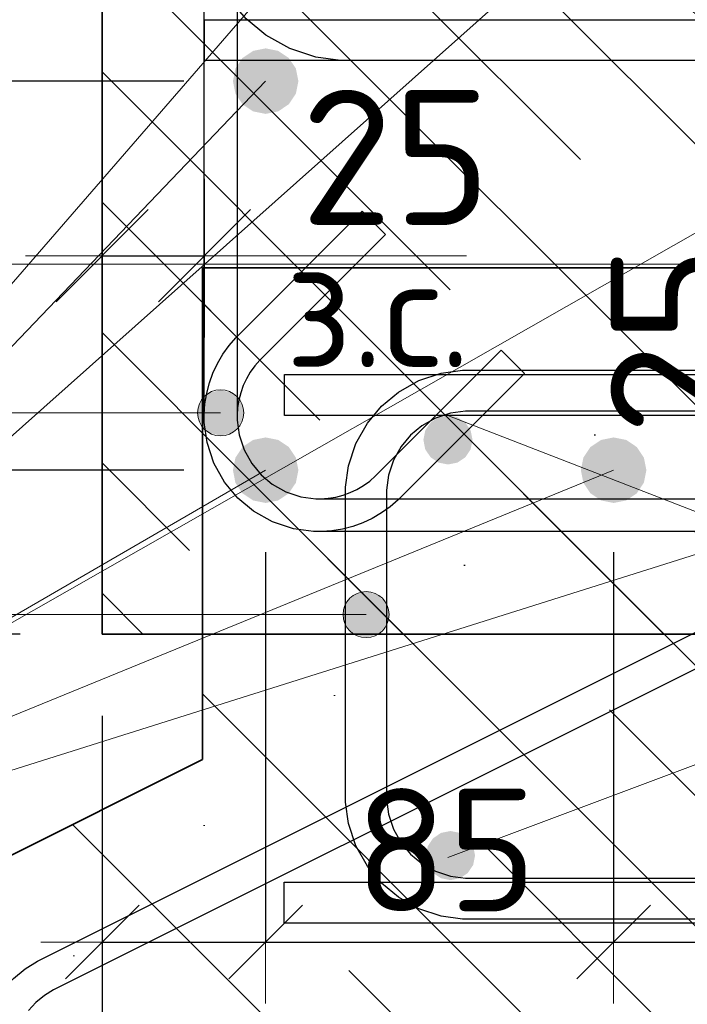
# Model space of a CAD drawing. Header units: metres. Extents: x -38 to 107, y -15 to 21.
# Tile 71 of 133: x 72.243 to 72.406, y 4.291 to 4.531. Entities that reach past the tile are written whole.
import ezdxf

# ---------------------------------------------------------------- set-up
doc = ezdxf.new("R2010")
doc.units = ezdxf.units.M
doc.header["$PDMODE"] = 65
for name, color, linetype, lineweight in [('XR$3$Арм. стержнями нижней зоны', 180, 'Continuous', 35), ('XR$3$Арм.стержн. Арматура края', 96, 'Continuous', 35), ('XR$3$Арм.стержн. Хомут', 240, 'Continuous', 35), ('XR$3$Арм.стержн.горизонт. 1', 180, 'Continuous', 35), ('XR$3$Размерная линия (1)', 7, 'Continuous', 13), ('XR$3$Размерная линия_ общее', 7, 'Continuous', 13), ('XR$5$Арм. стержнями верхней зоны', 180, 'Continuous', 35), ('XR$5$Арм. стержнями нижней зоны', 180, 'Continuous', 35), ('XR$5$Арм.стержн. Арматура края', 96, 'Continuous', 35), ('XR$5$Арм.стержн. Доп. арматура', 180, 'Continuous', 35), ('XR$5$Размерная линия (1)', 7, 'Continuous', 13)]:
    doc.layers.add(name, color=color, linetype=linetype, lineweight=lineweight)
doc.styles.add('ISOCPEUR', font='txt')
doc.dimstyles.new('DIMSTYLE_11', dxfattribs={"dimtxt": 0.033, "dimasz": 0.0375, "dimexe": 0, "dimexo": 0, "dimgap": 0.0165, "dimtad": 2, "dimdec": 0, "dimlfac": 1000, "dimrnd": 1, "dimzin": 12, "dimdsep": 46, "dimtxsty": 'ISOCPEUR', "dimblk1": 'ALL_ML_STRICH', "dimblk2": 'ALL_ML_STRICH', "dimsah": 1, "dimcen": 0, "dimclrd": 7, "dimclre": 256, "dimclrt": 7, "dimadec": 0, "dimazin": 0, "dimtfac": 1, "dimtdec": 0, "dimtix": 1, "dimtmove": 2, "dimatfit": 3, "dimfxl": 0, "dimtvp": 1.2, "dimtzin": 0, "dimlwd": 0, "dimlwe": -3, "dimarcsym": 0})
doc.dimstyles.new('DIMSTYLE_12', dxfattribs={"dimtxt": 0.03, "dimasz": 0.03, "dimexe": 0, "dimexo": 0, "dimgap": 0.015, "dimtad": 2, "dimdec": 0, "dimlfac": 1000, "dimrnd": 1, "dimzin": 12, "dimdsep": 46, "dimtxsty": 'ISOCPEUR', "dimblk1": 'ALL_ML_STRICH', "dimblk2": 'ALL_ML_STRICH', "dimsah": 1, "dimcen": 0, "dimclrd": 7, "dimclre": 256, "dimclrt": 7, "dimadec": 0, "dimazin": 0, "dimtfac": 1, "dimtdec": 0, "dimtix": 1, "dimtmove": 2, "dimatfit": 3, "dimfxl": 0, "dimtzin": 0, "dimlwd": 0, "dimlwe": -3, "dimarcsym": 0})
doc.dimstyles.new('DIMSTYLE_14', dxfattribs={"dimtxt": 0.03, "dimasz": 0.03, "dimexe": 0, "dimexo": 0, "dimgap": 0.015, "dimtad": 2, "dimdec": 0, "dimlfac": 1000, "dimrnd": 1, "dimzin": 12, "dimdsep": 46, "dimtxsty": 'ISOCPEUR', "dimblk1": 'ALL_ML_STRICH', "dimblk2": 'ALL_ML_STRICH', "dimsah": 1, "dimcen": 0, "dimclrd": 7, "dimclre": 256, "dimclrt": 7, "dimadec": 0, "dimazin": 0, "dimtfac": 1, "dimtdec": 0, "dimtix": 1, "dimtmove": 2, "dimatfit": 3, "dimfxl": 0, "dimtvp": 1.2, "dimtzin": 0, "dimlwd": 0, "dimlwe": -3, "dimarcsym": 0})
doc.dimstyles.new('DIMSTYLE_16', dxfattribs={"dimtxt": 0.03, "dimasz": 0.03, "dimexe": 0, "dimexo": 0, "dimgap": 0.015, "dimtad": 0, "dimdec": 0, "dimlfac": 1000, "dimrnd": 1, "dimzin": 12, "dimdsep": 46, "dimtxsty": 'ISOCPEUR', "dimblk1": 'ALL_ML_STRICH', "dimblk2": 'ALL_ML_STRICH', "dimsah": 1, "dimcen": 0, "dimclrd": 7, "dimclre": 256, "dimclrt": 7, "dimadec": 0, "dimazin": 0, "dimtfac": 1, "dimtdec": 0, "dimtix": 1, "dimtmove": 2, "dimatfit": 3, "dimfxl": 0, "dimtvp": 1.2, "dimtzin": 0, "dimlwd": 0, "dimlwe": -3, "dimarcsym": 0})
doc.dimstyles.new('DIMSTYLE_23', dxfattribs={"dimtxt": 0.03, "dimasz": 0.03, "dimexe": 0, "dimexo": 0, "dimgap": 0.015, "dimtad": 2, "dimdec": 0, "dimlfac": 1000, "dimrnd": 5, "dimzin": 12, "dimdsep": 46, "dimtxsty": 'ISOCPEUR', "dimblk1": 'ALL_ML_STRICH', "dimblk2": 'ALL_ML_STRICH', "dimsah": 1, "dimcen": 0, "dimclrd": 7, "dimclre": 256, "dimclrt": 7, "dimadec": 0, "dimazin": 0, "dimtfac": 1, "dimtdec": 0, "dimtix": 1, "dimtmove": 2, "dimatfit": 3, "dimfxl": 0, "dimtvp": 1.2, "dimtzin": 0, "dimlwd": 0, "dimlwe": -3, "dimarcsym": 0})
pattern_1 = [(135, (0, 0), (-0.031819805, -0.031819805), [0.4, -0.05, 0, -0.05]), (135, (-0.01591, -0.01591), (-0.031819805, -0.031819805), [0.8, -0.1, 0.1, -0.1])]

# ---------------------------------------------------------------- blocks, each defined once
blk = doc.blocks.new('ALL_ML_STRICH')
at = {"color": 0, "linetype": 'ByBlock', "lineweight": -2}
for p, q in [((0, -0.5), (0, 0.5)), ((-0.3, -0.3), (0.3, 0.3)), ((-1, 0), (0.5, 0))]:
    blk.add_line(p, q, dxfattribs=at)
blk = doc.blocks.new('*D80')
at = {"layer": 'DEFPOINTS', "color": 7, "linetype": 'Continuous', "lineweight": 13, "transparency": 33554687}
for p in [(72.26266, 4.68139), (72.14232, 4.38139), (72.26262, 4.38139)]:
    blk.add_point(p, dxfattribs=at)
at = {"layer": 'XR$3$Размерная линия (1)', "color": 9, "linetype": 'Continuous', "lineweight": -2, "true_color": 0xc7c7c7, "transparency": 33554687}
for p, q in [((72.24266, 4.68139), (72.14232, 4.68139)), ((72.24262, 4.38139), (72.14232, 4.38139))]:
    blk.add_line(p, q, dxfattribs=at)
at = {"layer": 'XR$3$Размерная линия (1)', "color": 7, "linetype": 'Continuous', "lineweight": -2, "transparency": 33554687}
blk.add_line((72.14232, 4.38139), (72.14232, 4.68139), dxfattribs=at)
at = {"layer": 'XR$3$Размерная линия (1)', "color": 7, "linetype": 'Continuous', "lineweight": 13, "transparency": 33554687, "xscale": 0.03, "yscale": 0.03, "zscale": 0.03}
for p, rotation in [((72.14232, 4.68139), 90), ((72.14232, 4.38139), 270)]:
    blk.add_blockref('ALL_ML_STRICH', p, dxfattribs=dict(at, rotation=rotation))
at = {"layer": 'XR$3$Размерная линия (1)', "color": 7, "linetype": 'Continuous', "lineweight": 13, "transparency": 33554687, "insert": (72.11982, 4.53289), "char_height": 0.03, "width": 0.09, "attachment_point": 5, "rotation": 90, "style": 'ISOCPEUR'}
blk.add_mtext('\\A1;{300}', dxfattribs=at)
blk = doc.blocks.new('*D81')
at = {"layer": 'DEFPOINTS', "color": 7, "linetype": 'Continuous', "lineweight": 13, "transparency": 33554687}
for p in [(72.26266, 4.38139), (72.51262, 4.38139), (72.26266, 4.24116)]:
    blk.add_point(p, dxfattribs=at)
at = {"layer": 'XR$3$Размерная линия (1)', "color": 9, "linetype": 'Continuous', "lineweight": -2, "true_color": 0xc7c7c7, "transparency": 33554687}
for p, q in [((72.26266, 4.36139), (72.26266, 4.24116)), ((72.51262, 4.36139), (72.51262, 4.24116))]:
    blk.add_line(p, q, dxfattribs=at)
at = {"layer": 'XR$3$Размерная линия (1)', "color": 7, "linetype": 'Continuous', "lineweight": -2, "transparency": 33554687}
blk.add_line((72.26266, 4.24116), (72.51262, 4.24116), dxfattribs=at)
at = {"layer": 'XR$3$Размерная линия (1)', "color": 7, "linetype": 'Continuous', "lineweight": 13, "transparency": 33554687, "xscale": 0.03, "yscale": 0.03, "zscale": 0.03, "rotation": 180}
blk.add_blockref('ALL_ML_STRICH', (72.26266, 4.24116), dxfattribs=at)
at = {"layer": 'XR$3$Размерная линия (1)', "color": 7, "linetype": 'Continuous', "lineweight": 13, "transparency": 33554687, "xscale": 0.03, "yscale": 0.03, "zscale": 0.03}
blk.add_blockref('ALL_ML_STRICH', (72.51262, 4.24116), dxfattribs=at)
at = {"layer": 'XR$3$Размерная линия (1)', "color": 7, "linetype": 'Continuous', "lineweight": 13, "transparency": 33554687, "insert": (72.38914, 4.26366), "char_height": 0.03, "width": 0.09, "attachment_point": 5, "style": 'ISOCPEUR'}
blk.add_mtext('\\A1;{250}', dxfattribs=at)
blk = doc.blocks.new('*D87')
at = {"layer": 'DEFPOINTS', "color": 7, "linetype": 'Continuous', "lineweight": 13, "transparency": 33554687}
for p in [(72.30259, 4.42139), (72.26266, 4.38139), (72.26266, 4.30616)]:
    blk.add_point(p, dxfattribs=at)
at = {"layer": 'XR$3$Размерная линия (1)', "color": 9, "linetype": 'Continuous', "lineweight": -2, "true_color": 0xc7c7c7, "transparency": 33554687}
for p, q in [((72.30259, 4.40139), (72.30259, 4.30616)), ((72.26266, 4.36139), (72.26266, 4.30616))]:
    blk.add_line(p, q, dxfattribs=at)
at = {"layer": 'XR$3$Размерная линия (1)', "color": 7, "linetype": 'Continuous', "lineweight": -2, "transparency": 33554687}
blk.add_line((72.26266, 4.30616), (72.30259, 4.30616), dxfattribs=at)
at = {"layer": 'XR$3$Размерная линия (1)', "color": 7, "linetype": 'Continuous', "lineweight": 13, "transparency": 33554687, "xscale": 0.03, "yscale": 0.03, "zscale": 0.03, "rotation": 180}
blk.add_blockref('ALL_ML_STRICH', (72.26266, 4.30616), dxfattribs=at)
at = {"layer": 'XR$3$Размерная линия (1)', "color": 7, "linetype": 'Continuous', "lineweight": 13, "transparency": 33554687, "xscale": 0.03, "yscale": 0.03, "zscale": 0.03}
blk.add_blockref('ALL_ML_STRICH', (72.30259, 4.30616), dxfattribs=at)
at = {"layer": 'XR$3$Размерная линия (1)', "color": 7, "linetype": 'Continuous', "lineweight": 13, "transparency": 33554687, "insert": (72.22158, 4.26855), "char_height": 0.03, "width": 0.06, "attachment_point": 5, "style": 'ISOCPEUR'}
blk.add_mtext('\\A1;{40}', dxfattribs=at)
blk = doc.blocks.new('*D88')
at = {"layer": 'DEFPOINTS', "color": 7, "linetype": 'Continuous', "lineweight": 13, "transparency": 33554687}
for p in [(72.30259, 4.42139), (72.38759, 4.42139), (72.30259, 4.30616)]:
    blk.add_point(p, dxfattribs=at)
at = {"layer": 'XR$3$Размерная линия (1)', "color": 9, "linetype": 'Continuous', "lineweight": -2, "true_color": 0xc7c7c7, "transparency": 33554687}
for p, q in [((72.30259, 4.40139), (72.30259, 4.30616)), ((72.38759, 4.40139), (72.38759, 4.30616))]:
    blk.add_line(p, q, dxfattribs=at)
at = {"layer": 'XR$3$Размерная линия (1)', "color": 7, "linetype": 'Continuous', "lineweight": -2, "transparency": 33554687}
blk.add_line((72.30259, 4.30616), (72.38759, 4.30616), dxfattribs=at)
at = {"layer": 'XR$3$Размерная линия (1)', "color": 7, "linetype": 'Continuous', "lineweight": 13, "transparency": 33554687, "xscale": 0.03, "yscale": 0.03, "zscale": 0.03, "rotation": 180}
blk.add_blockref('ALL_ML_STRICH', (72.30259, 4.30616), dxfattribs=at)
at = {"layer": 'XR$3$Размерная линия (1)', "color": 7, "linetype": 'Continuous', "lineweight": 13, "transparency": 33554687, "xscale": 0.03, "yscale": 0.03, "zscale": 0.03}
blk.add_blockref('ALL_ML_STRICH', (72.38759, 4.30616), dxfattribs=at)
at = {"layer": 'XR$3$Размерная линия (1)', "color": 7, "linetype": 'Continuous', "lineweight": 13, "transparency": 33554687, "insert": (72.34659, 4.32866), "char_height": 0.03, "width": 0.06, "attachment_point": 5, "style": 'ISOCPEUR'}
blk.add_mtext('\\A1;{85}', dxfattribs=at)
blk = doc.blocks.new('*D89')
at = {"layer": 'DEFPOINTS', "color": 7, "linetype": 'Continuous', "lineweight": 13, "transparency": 33554687}
for p in [(72.38759, 4.42139), (72.47266, 4.42139), (72.38759, 4.30616)]:
    blk.add_point(p, dxfattribs=at)
at = {"layer": 'XR$3$Размерная линия (1)', "color": 9, "linetype": 'Continuous', "lineweight": -2, "true_color": 0xc7c7c7, "transparency": 33554687}
for p, q in [((72.38759, 4.40139), (72.38759, 4.30616)), ((72.47266, 4.40139), (72.47266, 4.30616))]:
    blk.add_line(p, q, dxfattribs=at)
at = {"layer": 'XR$3$Размерная линия (1)', "color": 7, "linetype": 'Continuous', "lineweight": -2, "transparency": 33554687}
blk.add_line((72.38759, 4.30616), (72.47266, 4.30616), dxfattribs=at)
at = {"layer": 'XR$3$Размерная линия (1)', "color": 7, "linetype": 'Continuous', "lineweight": 13, "transparency": 33554687, "xscale": 0.03, "yscale": 0.03, "zscale": 0.03, "rotation": 180}
blk.add_blockref('ALL_ML_STRICH', (72.38759, 4.30616), dxfattribs=at)
at = {"layer": 'XR$3$Размерная линия (1)', "color": 7, "linetype": 'Continuous', "lineweight": 13, "transparency": 33554687, "xscale": 0.03, "yscale": 0.03, "zscale": 0.03}
blk.add_blockref('ALL_ML_STRICH', (72.47266, 4.30616), dxfattribs=at)
at = {"layer": 'XR$3$Размерная линия (1)', "color": 7, "linetype": 'Continuous', "lineweight": 13, "transparency": 33554687, "insert": (72.43162, 4.32866), "char_height": 0.03, "width": 0.06, "attachment_point": 5, "style": 'ISOCPEUR'}
blk.add_mtext('\\A1;{85}', dxfattribs=at)
blk = doc.blocks.new('*D93')
at = {"layer": 'DEFPOINTS', "color": 7, "linetype": 'Continuous', "lineweight": 13, "transparency": 33554687}
for p in [(72.26266, 4.47376), (72.26266, 4.43878), (72.28766, 4.43378)]:
    blk.add_point(p, dxfattribs=at)
at = {"layer": 'XR$3$Размерная линия_ общее', "color": 253, "linetype": 'Continuous', "lineweight": -2, "true_color": 0xa0a0a0, "transparency": 33554687}
for p, q in [((72.26266, 4.45878), (72.26266, 4.47376)), ((72.28766, 4.45378), (72.28766, 4.47376))]:
    blk.add_line(p, q, dxfattribs=at)
at = {"layer": 'XR$3$Размерная линия_ общее', "color": 7, "linetype": 'Continuous', "lineweight": -2, "transparency": 33554687}
blk.add_line((72.26266, 4.47376), (72.28766, 4.47376), dxfattribs=at)
at = {"layer": 'XR$3$Размерная линия_ общее', "color": 7, "linetype": 'Continuous', "lineweight": 13, "transparency": 33554687, "xscale": 0.0375, "yscale": 0.0375, "zscale": 0.0375, "rotation": 180}
blk.add_blockref('ALL_ML_STRICH', (72.26266, 4.47376), dxfattribs=at)
at = {"layer": 'XR$3$Размерная линия_ общее', "color": 7, "linetype": 'Continuous', "lineweight": 13, "transparency": 33554687, "xscale": 0.0375, "yscale": 0.0375, "zscale": 0.0375}
blk.add_blockref('ALL_ML_STRICH', (72.28766, 4.47376), dxfattribs=at)
at = {"layer": 'XR$3$Размерная линия_ общее', "color": 7, "linetype": 'Continuous', "lineweight": 13, "transparency": 33554687, "insert": (72.33439, 4.49776), "char_height": 0.033, "width": 0.066, "attachment_point": 5, "style": 'ISOCPEUR'}
blk.add_mtext('\\A1;{25}', dxfattribs=at)
at = {"layer": 'XR$3$Размерная линия_ общее', "color": 7, "linetype": 'Continuous', "lineweight": 13, "transparency": 33554687, "insert": (72.30744, 4.47355), "char_height": 0.027, "width": 0.00135, "attachment_point": 1, "line_spacing_factor": 0.60241, "style": 'ISOCPEUR'}
blk.add_mtext('з.с.', dxfattribs=at)
blk = doc.blocks.new('*D94')
at = {"layer": 'DEFPOINTS', "color": 7, "linetype": 'Continuous', "lineweight": 13, "transparency": 33554687}
for p in [(72.38737, 4.40639), (72.39237, 4.38139), (72.42735, 4.38139)]:
    blk.add_point(p, dxfattribs=at)
at = {"layer": 'XR$3$Размерная линия_ общее', "color": 253, "linetype": 'Continuous', "lineweight": -2, "true_color": 0xa0a0a0, "transparency": 33554687}
for p, q in [((72.40737, 4.40639), (72.42735, 4.40639)), ((72.41237, 4.38139), (72.42735, 4.38139))]:
    blk.add_line(p, q, dxfattribs=at)
at = {"layer": 'XR$3$Размерная линия_ общее', "color": 7, "linetype": 'Continuous', "lineweight": -2, "transparency": 33554687}
blk.add_line((72.42735, 4.38139), (72.42735, 4.40639), dxfattribs=at)
at = {"layer": 'XR$3$Размерная линия_ общее', "color": 7, "linetype": 'Continuous', "lineweight": 13, "transparency": 33554687, "xscale": 0.0375, "yscale": 0.0375, "zscale": 0.0375}
for p, rotation in [((72.42735, 4.40639), 90), ((72.42735, 4.38139), 270)]:
    blk.add_blockref('ALL_ML_STRICH', p, dxfattribs=dict(at, rotation=rotation))
at = {"layer": 'XR$3$Размерная линия_ общее', "color": 7, "linetype": 'Continuous', "lineweight": 13, "transparency": 33554687, "insert": (72.42756, 4.42617), "char_height": 0.027, "width": 0.00135, "attachment_point": 1, "rotation": 90, "line_spacing_factor": 0.60241, "style": 'ISOCPEUR'}
blk.add_mtext('з.с.', dxfattribs=at)
at = {"layer": 'XR$3$Размерная линия_ общее', "color": 7, "linetype": 'Continuous', "lineweight": 13, "transparency": 33554687, "insert": (72.40335, 4.45312), "char_height": 0.033, "width": 0.066, "attachment_point": 5, "rotation": 90, "style": 'ISOCPEUR'}
blk.add_mtext('\\A1;{25}', dxfattribs=at)
blk = doc.blocks.new('*D156')
at = {"layer": 'DEFPOINTS', "color": 7, "linetype": 'Continuous', "lineweight": 13, "transparency": 33554687}
for p in [(72.30259, 4.42139), (72.21732, 4.38139), (72.26262, 4.38139)]:
    blk.add_point(p, dxfattribs=at)
at = {"layer": 'XR$3$Размерная линия (1)', "color": 9, "linetype": 'Continuous', "lineweight": -2, "true_color": 0xc7c7c7, "transparency": 33554687}
for p, q in [((72.28259, 4.42139), (72.21732, 4.42139)), ((72.24262, 4.38139), (72.21732, 4.38139))]:
    blk.add_line(p, q, dxfattribs=at)
at = {"layer": 'XR$3$Размерная линия (1)', "color": 7, "linetype": 'Continuous', "lineweight": -2, "transparency": 33554687}
blk.add_line((72.21732, 4.38139), (72.21732, 4.42139), dxfattribs=at)
at = {"layer": 'XR$3$Размерная линия (1)', "color": 7, "linetype": 'Continuous', "lineweight": 13, "transparency": 33554687, "xscale": 0.03, "yscale": 0.03, "zscale": 0.03}
for p, rotation in [((72.21732, 4.42139), 90), ((72.21732, 4.38139), 270)]:
    blk.add_blockref('ALL_ML_STRICH', p, dxfattribs=dict(at, rotation=rotation))
at = {"layer": 'XR$3$Размерная линия (1)', "color": 7, "linetype": 'Continuous', "lineweight": 13, "transparency": 33554687, "insert": (72.19488, 4.33776), "char_height": 0.03, "width": 0.06, "attachment_point": 5, "rotation": 90, "style": 'ISOCPEUR'}
blk.add_mtext('\\A1;{40}', dxfattribs=at)
blk = doc.blocks.new('*D157')
at = {"layer": 'DEFPOINTS', "color": 7, "linetype": 'Continuous', "lineweight": 13, "transparency": 33554687}
for p in [(72.30259, 4.51639), (72.21732, 4.42139), (72.30259, 4.42139)]:
    blk.add_point(p, dxfattribs=at)
at = {"layer": 'XR$3$Размерная линия (1)', "color": 9, "linetype": 'Continuous', "lineweight": -2, "true_color": 0xc7c7c7, "transparency": 33554687}
for p, q in [((72.28259, 4.51639), (72.21732, 4.51639)), ((72.28259, 4.42139), (72.21732, 4.42139))]:
    blk.add_line(p, q, dxfattribs=at)
at = {"layer": 'XR$3$Размерная линия (1)', "color": 7, "linetype": 'Continuous', "lineweight": -2, "transparency": 33554687}
blk.add_line((72.21732, 4.42139), (72.21732, 4.51639), dxfattribs=at)
at = {"layer": 'XR$3$Размерная линия (1)', "color": 7, "linetype": 'Continuous', "lineweight": 13, "transparency": 33554687, "xscale": 0.03, "yscale": 0.03, "zscale": 0.03}
for p, rotation in [((72.21732, 4.51639), 90), ((72.21732, 4.42139), 270)]:
    blk.add_blockref('ALL_ML_STRICH', p, dxfattribs=dict(at, rotation=rotation))
at = {"layer": 'XR$3$Размерная линия (1)', "color": 7, "linetype": 'Continuous', "lineweight": 13, "transparency": 33554687, "insert": (72.19482, 4.47039), "char_height": 0.03, "width": 0.06, "attachment_point": 5, "rotation": 90, "style": 'ISOCPEUR'}
blk.add_mtext('\\A1;{95}', dxfattribs=at)
blk = doc.blocks.new('*D158')
at = {"layer": 'DEFPOINTS', "color": 7, "linetype": 'Continuous', "lineweight": 13, "transparency": 33554687}
for p in [(72.31762, 4.63639), (72.21732, 4.51639), (72.30259, 4.51639)]:
    blk.add_point(p, dxfattribs=at)
at = {"layer": 'XR$3$Размерная линия (1)', "color": 9, "linetype": 'Continuous', "lineweight": -2, "true_color": 0xc7c7c7, "transparency": 33554687}
for p, q in [((72.29762, 4.63639), (72.21732, 4.63639)), ((72.28259, 4.51639), (72.21732, 4.51639))]:
    blk.add_line(p, q, dxfattribs=at)
at = {"layer": 'XR$3$Размерная линия (1)', "color": 7, "linetype": 'Continuous', "lineweight": -2, "transparency": 33554687}
blk.add_line((72.21732, 4.51639), (72.21732, 4.63639), dxfattribs=at)
at = {"layer": 'XR$3$Размерная линия (1)', "color": 7, "linetype": 'Continuous', "lineweight": 13, "transparency": 33554687, "xscale": 0.03, "yscale": 0.03, "zscale": 0.03}
for p, rotation in [((72.21732, 4.63639), 90), ((72.21732, 4.51639), 270)]:
    blk.add_blockref('ALL_ML_STRICH', p, dxfattribs=dict(at, rotation=rotation))
at = {"layer": 'XR$3$Размерная линия (1)', "color": 7, "linetype": 'Continuous', "lineweight": 13, "transparency": 33554687, "insert": (72.19482, 4.58089), "char_height": 0.03, "width": 0.09, "attachment_point": 5, "rotation": 90, "style": 'ISOCPEUR'}
blk.add_mtext('\\A1;{120}', dxfattribs=at)
blk = doc.blocks.new('*D810')
at = {"layer": 'DEFPOINTS', "color": 7, "linetype": 'Continuous', "lineweight": 13, "transparency": 33554687}
for p in [(72.2072, 4.31078), (72.14607, 4.27578), (72.29712, 4.27578)]:
    blk.add_point(p, dxfattribs=at)
at = {"layer": 'XR$5$Размерная линия (1)', "color": 9, "linetype": 'Continuous', "lineweight": -2, "true_color": 0xc7c7c7, "transparency": 33554687}
for p, q in [((72.1872, 4.31078), (72.14607, 4.31078)), ((72.27712, 4.27578), (72.14607, 4.27578))]:
    blk.add_line(p, q, dxfattribs=at)
at = {"layer": 'XR$5$Размерная линия (1)', "color": 7, "linetype": 'Continuous', "lineweight": -2, "transparency": 33554687}
blk.add_line((72.14607, 4.27578), (72.14607, 4.31078), dxfattribs=at)
at = {"layer": 'XR$5$Размерная линия (1)', "color": 7, "linetype": 'Continuous', "lineweight": 13, "transparency": 33554687, "xscale": 0.03, "yscale": 0.03, "zscale": 0.03}
for p, rotation in [((72.14607, 4.31078), 90), ((72.14607, 4.27578), 270)]:
    blk.add_blockref('ALL_ML_STRICH', p, dxfattribs=dict(at, rotation=rotation))
at = {"layer": 'XR$5$Размерная линия (1)', "color": 7, "linetype": 'Continuous', "lineweight": 13, "transparency": 33554687, "insert": (72.12342, 4.34742), "char_height": 0.03, "width": 0.06, "attachment_point": 5, "rotation": 90, "style": 'ISOCPEUR'}
blk.add_mtext('\\A1;{35}', dxfattribs=at)

msp = doc.modelspace()

# ---------------------------------------------------------------- hatches: boundary and pattern name
at = {"linetype": 'Continuous', "lineweight": 25, "transparency": 33554687}
h = msp.add_hatch(dxfattribs=at)
h.set_pattern_fill('__________540', scale=0.015, style=0, pattern_type=2)
h.set_pattern_definition(pattern_1)
h.paths.add_polyline_path([(72.51262, 4.68139), (72.26262, 4.68139), (72.26262, 4.38139), (72.51262, 4.38139)], flags=0)
at = {"linetype": 'Continuous', "lineweight": 13, "transparency": 33554687}
h = msp.add_hatch(dxfattribs=at)
h.set_pattern_fill('__________540', scale=0.015, style=0, pattern_type=2)
h.set_pattern_definition(pattern_1)
h.paths.add_polyline_path([(72.2872, 4.47078), (72.2872, 4.35078), (72.2072, 4.31078), (72.2072, 4.27078), (72.89885, 4.27078), (72.89885, 4.47078)], flags=0)
at = {"layer": 'XR$3$Арм.стержн. Хомут', "linetype": 'Continuous', "lineweight": 13, "transparency": 33554687}
for points in [[(72.28877, 4.44023), (72.29159, 4.42977), (72.29159, 4.44102)], [(72.29159, 4.44102), (72.29159, 4.42977), (72.2944, 4.43056)], [(72.29159, 4.44102), (72.2944, 4.43056), (72.2944, 4.44023)], [(72.28675, 4.43258), (72.28675, 4.43821), (72.28596, 4.4354)], [(72.28675, 4.43821), (72.28877, 4.43056), (72.28877, 4.44023)], [(72.28675, 4.43821), (72.28675, 4.43258), (72.28877, 4.43056)], [(72.28877, 4.44023), (72.28877, 4.43056), (72.29159, 4.42977)], [(72.2944, 4.44023), (72.2944, 4.43056), (72.29642, 4.43258)], [(72.2944, 4.44023), (72.29642, 4.43258), (72.29642, 4.43821)], [(72.29642, 4.43821), (72.29642, 4.43258), (72.29721, 4.4354)]]:
    msp.add_hatch(color=7, dxfattribs=at).paths.add_polyline_path(points)
at = {"layer": 'XR$3$Арм.стержн.горизонт. 1', "linetype": 'Continuous', "lineweight": 50, "transparency": 33554687}
for points in [[(72.31059, 4.51639), (72.30998, 4.51945), (72.30824, 4.52205), (72.30565, 4.52378), (72.30259, 4.52439), (72.29953, 4.52378), (72.29693, 4.52205), (72.2952, 4.51945), (72.29459, 4.51639), (72.2952, 4.51333), (72.29693, 4.51074), (72.29953, 4.509), (72.30259, 4.50839), (72.30565, 4.509), (72.30824, 4.51074), (72.30998, 4.51333)], [(72.31059, 4.42139), (72.30998, 4.42445), (72.30824, 4.42705), (72.30565, 4.42878), (72.30259, 4.42939), (72.29953, 4.42878), (72.29693, 4.42705), (72.2952, 4.42445), (72.29459, 4.42139), (72.2952, 4.41833), (72.29693, 4.41574), (72.29953, 4.414), (72.30259, 4.41339), (72.30565, 4.414), (72.30824, 4.41574), (72.30998, 4.41833)], [(72.39559, 4.42139), (72.39498, 4.42445), (72.39324, 4.42705), (72.39065, 4.42878), (72.38759, 4.42939), (72.38453, 4.42878), (72.38193, 4.42705), (72.3802, 4.42445), (72.37959, 4.42139), (72.3802, 4.41833), (72.38193, 4.41574), (72.38453, 4.414), (72.38759, 4.41339), (72.39065, 4.414), (72.39324, 4.41574), (72.39498, 4.41833)]]:
    msp.add_hatch(color=7, dxfattribs=at).paths.add_polyline_path(points)
at = {"layer": 'XR$5$Арм.стержн. Арматура края', "linetype": 'Continuous', "lineweight": 13, "transparency": 33554687}
for points in [[(72.32228, 4.38895), (72.32431, 4.3813), (72.32431, 4.39097)], [(72.32431, 4.39097), (72.32712, 4.38051), (72.32712, 4.39176)], [(72.32431, 4.39097), (72.32431, 4.3813), (72.32712, 4.38051)], [(72.32712, 4.39176), (72.32712, 4.38051), (72.32993, 4.3813)], [(72.32712, 4.39176), (72.32993, 4.3813), (72.32993, 4.39097)], [(72.32993, 4.39097), (72.32993, 4.3813), (72.33196, 4.38332)], [(72.32993, 4.39097), (72.33196, 4.38332), (72.33196, 4.38895)], [(72.32228, 4.38332), (72.32228, 4.38895), (72.32149, 4.38613)], [(72.32228, 4.38895), (72.32228, 4.38332), (72.32431, 4.3813)], [(72.33196, 4.38895), (72.33196, 4.38332), (72.33274, 4.38613)]]:
    msp.add_hatch(color=7, dxfattribs=at).paths.add_polyline_path(points)
at = {"layer": 'XR$5$Арм.стержн. Доп. арматура', "linetype": 'Continuous', "lineweight": 50, "transparency": 33554687}
for points in [[(72.35312, 4.42878), (72.35266, 4.43108), (72.35136, 4.43303), (72.34941, 4.43433), (72.34712, 4.43478), (72.34482, 4.43433), (72.34288, 4.43303), (72.34157, 4.43108), (72.34112, 4.42878), (72.34157, 4.42649), (72.34288, 4.42454), (72.34482, 4.42324), (72.34712, 4.42278), (72.34941, 4.42324), (72.35136, 4.42454), (72.35266, 4.42649)], [(72.35374, 4.32729), (72.35328, 4.32959), (72.35198, 4.33153), (72.35004, 4.33283), (72.34774, 4.33329), (72.34544, 4.33283), (72.3435, 4.33153), (72.3422, 4.32959), (72.34174, 4.32729), (72.3422, 4.32499), (72.3435, 4.32305), (72.34544, 4.32175), (72.34774, 4.32129), (72.35004, 4.32175), (72.35198, 4.32305), (72.35328, 4.32499)]]:
    msp.add_hatch(color=34, dxfattribs=at).paths.add_polyline_path(points)

# ---------------------------------------------------------------- linework, layer by layer
at = {"color": 7, "linetype": 'Continuous', "lineweight": 35, "transparency": 33554687}
for p, q in [((72.26262, 4.68139), (72.26262, 4.38139)), ((72.2872, 4.47078), (72.2872, 4.35078)), ((72.89885, 4.47078), (72.2872, 4.47078)), ((72.26262, 4.38139), (72.51262, 4.38139)), ((72.2872, 4.35078), (72.2072, 4.31078))]:
    msp.add_line(p, q, dxfattribs=at)
at = {"color": 7, "linetype": 'Continuous', "lineweight": 13, "transparency": 33554687}
for p, q in [((72.28766, 4.47376), (72.35166, 4.47376)), ((86.41979, 4.47171), (67.91979, 4.47171))]:
    msp.add_line(p, q, dxfattribs=at)
at = {"layer": 'XR$3$Арм. стержнями нижней зоны', "color": 4, "linetype": 'Continuous', "lineweight": 25, "transparency": 33554687}
msp.add_lwpolyline([(72.28762, 4.53139), (72.66681, 4.53139), (72.66681, 4.52139), (72.28762, 4.52139), (72.28762, 4.53139)], dxfattribs=at)
at = {"layer": 'XR$3$Арм.стержн. Арматура края', "color": 4, "linetype": 'Continuous', "lineweight": 25, "transparency": 33554687}
msp.add_lwpolyline([(72.66681, 4.52139), (72.32091, 4.52139), (72.31481, 4.52224), (72.30846, 4.52434), (72.30262, 4.52761), (72.2978, 4.53163), (72.29378, 4.53644), (72.29051, 4.54229), (72.28842, 4.54864), (72.28757, 4.55474), (72.28757, 4.62205), (72.28842, 4.62815), (72.29051, 4.6345), (72.29378, 4.64034), (72.2978, 4.64516), (72.30262, 4.64918), (72.30846, 4.65245), (72.31481, 4.65454), (72.32091, 4.65539), (72.66681, 4.65539)], dxfattribs=at)
at = {"layer": 'XR$3$Арм.стержн. Хомут', "color": 7, "linetype": 'Continuous', "lineweight": 13, "transparency": 33554687}
for p, q in [((72.29159, 4.44102), (72.29159, 4.44102)), ((72.14994, 4.4354), (72.29159, 4.4354)), ((72.28596, 4.4354), (72.28596, 4.4354)), ((72.29721, 4.4354), (72.29721, 4.4354)), ((72.29159, 4.42977), (72.29159, 4.42977))]:
    msp.add_line(p, q, dxfattribs=at)
at = {"layer": 'XR$3$Арм.стержн. Хомут', "color": 40, "linetype": 'Continuous', "lineweight": 25, "transparency": 33554687}
for points in [[(72.29559, 4.62516), (72.29559, 4.43362), (72.29609, 4.43001), (72.2973, 4.42635), (72.29918, 4.42299), (72.30146, 4.42026), (72.30419, 4.41798), (72.30754, 4.4161), (72.3112, 4.4149), (72.31482, 4.41439), (72.31597, 4.41439), (72.31785, 4.41453), (72.3197, 4.41483), (72.32151, 4.4153), (72.32324, 4.41592), (72.3249, 4.4167), (72.32651, 4.41765), (72.32804, 4.41874), (72.32946, 4.41998), (72.36013, 4.45066), (72.36579, 4.445), (72.33492, 4.41412), (72.33301, 4.41247), (72.33089, 4.41094), (72.32863, 4.40961), (72.3263, 4.40852), (72.32388, 4.40765), (72.32135, 4.40699), (72.31877, 4.40657), (72.31625, 4.40639), (72.31426, 4.40639), (72.30938, 4.40707), (72.3043, 4.40875), (72.29963, 4.41137), (72.29578, 4.41458), (72.29256, 4.41843), (72.28994, 4.42311), (72.28827, 4.42819), (72.28759, 4.43307), (72.28759, 4.62572)], [(72.29559, 4.62516), (72.29559, 4.43362), (72.29609, 4.43001), (72.2973, 4.42635), (72.29918, 4.42299), (72.30146, 4.42026), (72.30419, 4.41798), (72.30754, 4.4161), (72.3112, 4.4149), (72.31482, 4.41439), (72.31597, 4.41439), (72.31785, 4.41453), (72.3197, 4.41483), (72.32151, 4.4153), (72.32324, 4.41592), (72.3249, 4.4167), (72.32651, 4.41765), (72.32804, 4.41874), (72.32946, 4.41998), (72.36013, 4.45066), (72.36579, 4.445), (72.33492, 4.41412), (72.33301, 4.41247), (72.33089, 4.41094), (72.32863, 4.40961), (72.3263, 4.40852), (72.32388, 4.40765), (72.32135, 4.40699), (72.31877, 4.40657), (72.31625, 4.40639), (72.31426, 4.40639), (72.30938, 4.40707), (72.3043, 4.40875), (72.29963, 4.41137), (72.29578, 4.41458), (72.29256, 4.41843), (72.28994, 4.42311), (72.28827, 4.42819), (72.28759, 4.43307), (72.28759, 4.62572)], [(72.29559, 4.62516), (72.29559, 4.43362), (72.29609, 4.43001), (72.2973, 4.42635), (72.29918, 4.42299), (72.30146, 4.42026), (72.30419, 4.41798), (72.30754, 4.4161), (72.3112, 4.4149), (72.31482, 4.41439), (72.31597, 4.41439), (72.31785, 4.41453), (72.3197, 4.41483), (72.32151, 4.4153), (72.32324, 4.41592), (72.3249, 4.4167), (72.32651, 4.41765), (72.32804, 4.41874), (72.32946, 4.41998), (72.36013, 4.45066), (72.36579, 4.445), (72.33492, 4.41412), (72.33301, 4.41247), (72.33089, 4.41094), (72.32863, 4.40961), (72.3263, 4.40852), (72.32388, 4.40765), (72.32135, 4.40699), (72.31877, 4.40657), (72.31625, 4.40639), (72.31426, 4.40639), (72.30938, 4.40707), (72.3043, 4.40875), (72.29963, 4.41137), (72.29578, 4.41458), (72.29256, 4.41843), (72.28994, 4.42311), (72.28827, 4.42819), (72.28759, 4.43307), (72.28759, 4.62572)], [(72.46095, 4.40639), (72.31426, 4.40639), (72.30938, 4.40707), (72.3043, 4.40875), (72.29963, 4.41137), (72.29578, 4.41458), (72.29256, 4.41843), (72.28994, 4.42311), (72.28827, 4.42819), (72.28759, 4.43307), (72.28759, 4.43506), (72.28776, 4.43758), (72.28818, 4.44016), (72.28884, 4.44269), (72.28971, 4.44511), (72.29081, 4.44744), (72.29213, 4.4497), (72.29366, 4.45181), (72.29532, 4.45372), (72.32619, 4.4846), (72.33185, 4.47894)], [(72.46095, 4.40639), (72.31426, 4.40639), (72.30938, 4.40707), (72.3043, 4.40875), (72.29963, 4.41137), (72.29578, 4.41458), (72.29256, 4.41843), (72.28994, 4.42311), (72.28827, 4.42819), (72.28759, 4.43307), (72.28759, 4.43506), (72.28776, 4.43758), (72.28818, 4.44016), (72.28884, 4.44269), (72.28971, 4.44511), (72.29081, 4.44744), (72.29213, 4.4497), (72.29366, 4.45181), (72.29532, 4.45372), (72.32619, 4.4846), (72.33185, 4.47894)], [(72.46095, 4.40639), (72.31426, 4.40639), (72.30938, 4.40707), (72.3043, 4.40875), (72.29963, 4.41137), (72.29578, 4.41458), (72.29256, 4.41843), (72.28994, 4.42311), (72.28827, 4.42819), (72.28759, 4.43307), (72.28759, 4.43506), (72.28776, 4.43758), (72.28818, 4.44016), (72.28884, 4.44269), (72.28971, 4.44511), (72.29081, 4.44744), (72.29213, 4.4497), (72.29366, 4.45181), (72.29532, 4.45372), (72.32619, 4.4846), (72.33185, 4.47894)], [(72.33185, 4.47894), (72.30117, 4.44826), (72.29994, 4.44684), (72.29884, 4.44532), (72.29789, 4.44371), (72.29711, 4.44204), (72.29649, 4.44032), (72.29602, 4.43851), (72.29572, 4.43666), (72.29559, 4.43478), (72.29559, 4.43362), (72.29609, 4.43001), (72.2973, 4.42635), (72.29918, 4.42299), (72.30146, 4.42026), (72.30419, 4.41798), (72.30754, 4.4161), (72.3112, 4.4149), (72.31482, 4.41439), (72.46039, 4.41439)], [(72.33185, 4.47894), (72.30117, 4.44826), (72.29994, 4.44684), (72.29884, 4.44532), (72.29789, 4.44371), (72.29711, 4.44204), (72.29649, 4.44032), (72.29602, 4.43851), (72.29572, 4.43666), (72.29559, 4.43478), (72.29559, 4.43362), (72.29609, 4.43001), (72.2973, 4.42635), (72.29918, 4.42299), (72.30146, 4.42026), (72.30419, 4.41798), (72.30754, 4.4161), (72.3112, 4.4149), (72.31482, 4.41439), (72.46039, 4.41439)], [(72.33185, 4.47894), (72.30117, 4.44826), (72.29994, 4.44684), (72.29884, 4.44532), (72.29789, 4.44371), (72.29711, 4.44204), (72.29649, 4.44032), (72.29602, 4.43851), (72.29572, 4.43666), (72.29559, 4.43478), (72.29559, 4.43362), (72.29609, 4.43001), (72.2973, 4.42635), (72.29918, 4.42299), (72.30146, 4.42026), (72.30419, 4.41798), (72.30754, 4.4161), (72.3112, 4.4149), (72.31482, 4.41439), (72.46039, 4.41439)]]:
    msp.add_lwpolyline(points, dxfattribs=at)
at = {"layer": 'XR$3$Арм.стержн. Хомут', "color": 7, "linetype": 'Continuous', "lineweight": 13, "transparency": 33554687}
msp.add_circle((72.29159, 4.4354), 0.00563, dxfattribs=at)
at = {"layer": 'XR$3$Арм.стержн.горизонт. 1', "color": 7, "linetype": 'Continuous', "lineweight": 13, "transparency": 33554687}
for q in [(72.47263, 4.63639), (72.38755, 4.63639), (72.30259, 4.51639), (72.47266, 4.51639), (72.30259, 4.42139), (72.47266, 4.42139), (72.38759, 4.42139)]:
    msp.add_line((72.09858, 4.3033), q, dxfattribs=at)
at = {"layer": 'XR$5$Арм. стержнями верхней зоны', "color": 4, "linetype": 'Continuous', "lineweight": 25, "transparency": 33554687}
msp.add_lwpolyline([(72.3072, 4.44478), (72.90385, 4.44478), (72.90385, 4.43478), (72.3072, 4.43478), (72.3072, 4.44478)], dxfattribs=at)
at = {"layer": 'XR$5$Арм. стержнями нижней зоны', "color": 4, "linetype": 'Continuous', "lineweight": 25, "transparency": 33554687}
msp.add_lwpolyline([(72.30715, 4.32078), (72.90385, 4.32078), (72.90385, 4.31078), (72.30715, 4.31078), (72.30715, 4.32078)], dxfattribs=at)
at = {"layer": 'XR$5$Арм.стержн. Арматура края', "color": 7, "linetype": 'Continuous', "lineweight": 13, "transparency": 33554687}
for p, q in [((72.32712, 4.39176), (72.32712, 4.39176)), ((72.12306, 4.38613), (72.32712, 4.38613)), ((72.32149, 4.38613), (72.32149, 4.38613)), ((72.33274, 4.38613), (72.33274, 4.38613)), ((72.32712, 4.38051), (72.32712, 4.38051))]:
    msp.add_line(p, q, dxfattribs=at)
at = {"layer": 'XR$5$Арм.стержн. Арматура края', "color": 40, "linetype": 'Continuous', "lineweight": 25, "transparency": 33554687}
for points in [[(72.23468, 4.28844), (72.23637, 4.29162), (72.23846, 4.29455), (72.24099, 4.29728), (72.24386, 4.29964), (72.24685, 4.30152), (72.52936, 4.44265), (72.53073, 4.44326), (72.53216, 4.44381), (72.53362, 4.44428), (72.5351, 4.44467), (72.53659, 4.44498), (72.53811, 4.44521), (72.53964, 4.44536), (72.54113, 4.44542), (72.90285, 4.44542)], [(72.90285, 4.43742), (72.5413, 4.43742), (72.54018, 4.43737), (72.53909, 4.43727), (72.538, 4.43711), (72.53694, 4.43689), (72.53588, 4.43661), (72.53484, 4.43627), (72.53381, 4.43587), (72.53279, 4.43541), (72.25078, 4.29454), (72.24855, 4.29314), (72.24649, 4.29144), (72.24468, 4.28949)]]:
    msp.add_lwpolyline(points, dxfattribs=at)
at = {"layer": 'XR$5$Арм.стержн. Арматура края', "color": 4, "linetype": 'Continuous', "lineweight": 25, "transparency": 33554687}
for points in [[(72.82212, 4.31178), (72.35068, 4.31178), (72.34547, 4.31251), (72.34003, 4.3143), (72.33502, 4.31711), (72.33089, 4.32056), (72.32744, 4.32468), (72.32464, 4.32969), (72.32284, 4.33513), (72.32212, 4.34035), (72.32212, 4.41722), (72.32284, 4.42243), (72.32464, 4.42787), (72.32744, 4.43288), (72.33089, 4.43701), (72.33502, 4.44046), (72.34003, 4.44326), (72.34547, 4.44506), (72.35068, 4.44578), (72.82212, 4.44578)], [(72.82212, 4.43578), (72.35137, 4.43578), (72.34774, 4.43528), (72.34407, 4.43407), (72.34072, 4.43219), (72.33799, 4.42991), (72.33571, 4.42719), (72.33383, 4.42383), (72.33262, 4.42016), (72.33212, 4.41653), (72.33212, 4.34104), (72.33262, 4.33741), (72.33383, 4.33374), (72.33571, 4.33038), (72.33799, 4.32766), (72.34072, 4.32538), (72.34407, 4.3235), (72.34774, 4.32229), (72.35137, 4.32178), (72.82212, 4.32178)]]:
    msp.add_lwpolyline(points, dxfattribs=at)
at = {"layer": 'XR$5$Арм.стержн. Арматура края', "color": 7, "linetype": 'Continuous', "lineweight": 13, "transparency": 33554687}
msp.add_circle((72.32712, 4.38613), 0.00563, dxfattribs=at)
at = {"layer": 'XR$5$Арм.стержн. Доп. арматура', "color": 7, "linetype": 'Continuous', "lineweight": 13, "transparency": 33554687}
for q in [(72.34712, 4.43478), (72.34712, 4.32678)]:
    msp.add_line((72.48838, 4.37994), q, dxfattribs=at)

# ---------------------------------------------------------------- dimensions: what is measured, and where the dimension line sits
at = {"layer": 'XR$3$Размерная линия (1)', "color": 7, "linetype": 'Continuous', "lineweight": 13, "transparency": 33554687}
for base, p1, p2, dimstyle, picture, middle in [((72.14232, 4.68139), (72.24262, 4.38139), (72.24266, 4.68139), 'DIMSTYLE_12', '*D80', (72.11982, 4.53289)), ((72.21732, 4.63639), (72.28259, 4.51639), (72.29762, 4.63639), 'DIMSTYLE_12', '*D158', (72.19482, 4.58089)), ((72.21732, 4.51639), (72.28259, 4.42139), (72.28259, 4.51639), 'DIMSTYLE_12', '*D157', (72.19482, 4.47039)), ((72.21732, 4.42139), (72.24262, 4.38139), (72.28259, 4.42139), 'DIMSTYLE_14', '*D156', (72.19488, 4.33776))]:
    dim = msp.add_linear_dim(base=base, p1=p1, p2=p2, angle=90, dimstyle=dimstyle, override={"dimpost": '<>', "dimclrd": 7, "dimclre": 9, "dimclrt": 7, "dimlwd": 0, "dimlwe": 65533}, dxfattribs=at)
    dim.commit()
    dim.dimension.update_dxf_attribs({"geometry": picture, "text_midpoint": middle, "dimtype": 160})
for base, p1, p2, dimstyle, picture, middle in [((72.30259, 4.30616), (72.26266, 4.36139), (72.30259, 4.40139), 'DIMSTYLE_16', '*D87', (72.22158, 4.26855)), ((72.38759, 4.30616), (72.30259, 4.40139), (72.38759, 4.40139), 'DIMSTYLE_12', '*D88', (72.34659, 4.32866)), ((72.47266, 4.30616), (72.38759, 4.40139), (72.47266, 4.40139), 'DIMSTYLE_12', '*D89', (72.43162, 4.32866)), ((72.51262, 4.24116), (72.26266, 4.36139), (72.51262, 4.36139), 'DIMSTYLE_12', '*D81', (72.38914, 4.26366))]:
    dim = msp.add_linear_dim(base=base, p1=p1, p2=p2, dimstyle=dimstyle, override={"dimpost": '<>', "dimclrd": 7, "dimclre": 9, "dimclrt": 7, "dimlwd": 0, "dimlwe": 65533}, dxfattribs=at)
    dim.commit()
    dim.dimension.update_dxf_attribs({"geometry": picture, "text_midpoint": middle, "dimtype": 160})
at = {"layer": 'XR$3$Размерная линия_ общее', "color": 7, "linetype": 'Continuous', "lineweight": 13, "transparency": 33554687}
dim = msp.add_linear_dim(base=(72.28766, 4.47376), p1=(72.26266, 4.45878), p2=(72.28766, 4.45378), text='<>\\Xз.с.', dimstyle='DIMSTYLE_11', override={"dimpost": '<>', "dimclrd": 7, "dimclre": 253, "dimclrt": 7, "dimlwd": 0, "dimlwe": 65533}, dxfattribs=at)
dim.commit()
dim.dimension.update_dxf_attribs({"geometry": '*D93', "text_midpoint": (72.33439, 4.49776), "dimtype": 160})
dim = msp.add_linear_dim(base=(72.42735, 4.40639), p1=(72.41237, 4.38139), p2=(72.40737, 4.40639), angle=90, text='<>\\Xз.с.', dimstyle='DIMSTYLE_11', override={"dimpost": '<>', "dimclrd": 7, "dimclre": 253, "dimclrt": 7, "dimlwd": 0, "dimlwe": 65533}, dxfattribs=at)
dim.commit()
dim.dimension.update_dxf_attribs({"geometry": '*D94', "text_midpoint": (72.40335, 4.45312), "dimtype": 160})
at = {"layer": 'XR$5$Размерная линия (1)', "color": 7, "linetype": 'Continuous', "lineweight": 13, "transparency": 33554687}
dim = msp.add_linear_dim(base=(72.14607, 4.31078), p1=(72.27712, 4.27578), p2=(72.1872, 4.31078), angle=90, dimstyle='DIMSTYLE_23', override={"dimpost": '<>', "dimclrd": 7, "dimclre": 9, "dimclrt": 7, "dimlwd": 0, "dimlwe": 65533}, dxfattribs=at)
dim.commit()
dim.dimension.update_dxf_attribs({"geometry": '*D810', "text_midpoint": (72.12342, 4.34742), "dimtype": 160})

doc.saveas('drawing.dxf')
